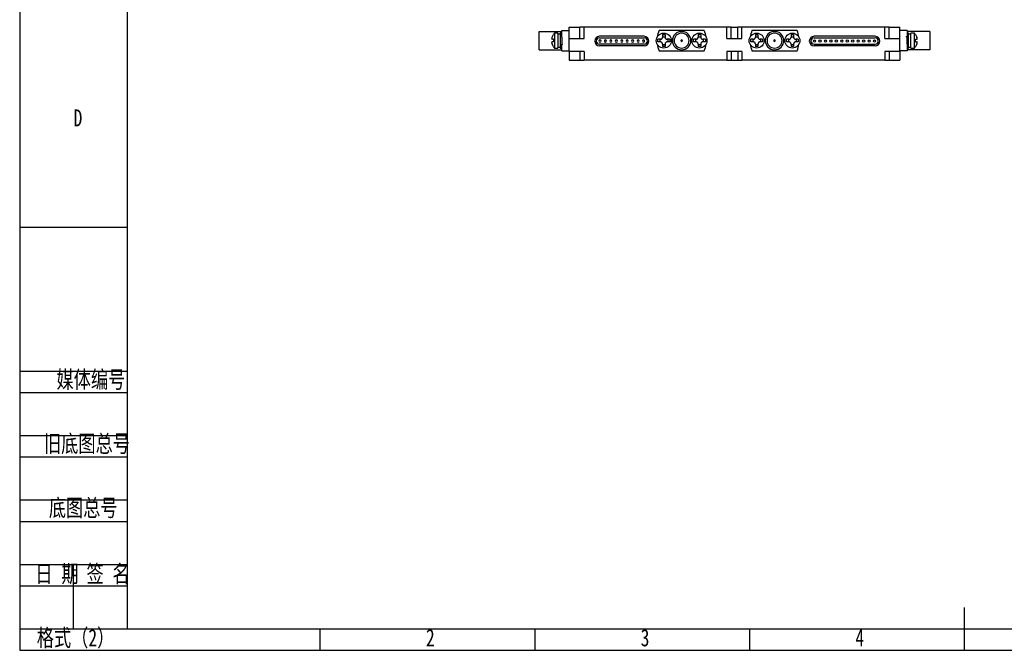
# Model space of a CAD drawing. Header units: millimetres. Extents: x 0 to 420, y 0 to 297.
# Tile 1 of 6: x 0 to 229, y 0 to 147. Entities that reach past the tile are written whole.
import ezdxf

# ---------------------------------------------------------------- set-up
doc = ezdxf.new("R2010")
doc.units = ezdxf.units.MM
for name, color, linetype in [('10', 7, 'Continuous'), ('5', 7, 'Continuous'), ('9', 7, 'Continuous'), ('图框文字', 7, 'Continuous')]:
    doc.layers.add(name, color=color, linetype=linetype)
doc.styles.add('SLDTEXTSTYLE0', font='hyswlongfangsong.ttf', dxfattribs={"bigfont": 'bigfont'})
doc.styles.add('SLDTEXTSTYLE1', font='hyswlongfangsong.ttf')

msp = doc.modelspace()

# ---------------------------------------------------------------- linework, layer by layer
at = {"color": 7, "linetype": 'Continuous', "lineweight": 25}
for p, q in [((127.944, 142.371), (127.944, 145.071)), ((127.944, 145.071), (130.444, 145.071)), ((130.444, 142.371), (130.444, 145.071)), ((131.444, 145.071), (130.444, 145.071)), ((131.444, 142.371), (131.444, 145.071)), ((164.694, 145.071), (131.444, 145.071)), ((164.694, 142.371), (164.694, 145.071)), ((165.694, 145.071), (164.694, 145.071)), ((165.694, 142.371), (165.694, 145.071)), ((165.694, 145.071), (167.194, 145.071)), ((167.194, 142.371), (167.194, 145.071)), ((168.194, 145.071), (167.194, 145.071)), ((201.444, 145.071), (168.194, 145.071)), ((168.194, 142.371), (168.194, 145.071)), ((201.444, 142.371), (201.444, 145.071)), ((202.444, 145.071), (201.444, 145.071)), ((202.444, 142.371), (202.444, 145.071)), ((202.444, 145.071), (204.944, 145.071)), ((204.944, 142.371), (204.944, 145.071)), ((120.944, 144.071), (126.244, 144.071)), ((120.944, 139.771), (120.944, 144.071)), ((123.983, 142.721), (124.306, 143.305)), ((124.306, 142.221), (123.983, 142.221)), ((125.344, 143.671), (124.544, 143.671)), ((124.544, 143.671), (124.544, 140.171)), ((125.344, 143.671), (125.344, 140.171)), ((125.894, 143.421), (125.344, 143.421)), ((126.244, 143.671), (125.894, 143.671)), ((125.894, 143.671), (125.894, 140.171)), ((126.244, 142.754), (126.244, 144.271)), ((126.244, 144.271), (127.944, 144.271)), ((126.244, 142.754), (126.244, 141.096)), ((127.944, 139.371), (127.944, 142.371)), ((127.944, 142.371), (131.444, 142.371)), ((134.078, 142.389), (134.054, 142.403)), ((145.409, 142.921), (134.999, 142.921)), ((134.999, 142.571), (145.409, 142.571)), ((149.194, 142.221), (148.61, 142.221)), ((159.392, 144.271), (148.896, 144.271)), ((149.094, 142.221), (149.094, 141.621)), ((149.694, 143.305), (149.694, 142.721)), ((149.694, 142.821), (150.294, 142.821)), ((150.294, 143.305), (150.294, 142.721)), ((151.377, 142.221), (150.794, 142.221)), ((150.894, 142.221), (150.894, 141.621)), ((157.494, 142.221), (156.91, 142.221)), ((157.394, 142.221), (157.394, 141.621)), ((157.994, 143.305), (157.994, 142.721)), ((157.994, 142.821), (158.594, 142.821)), ((158.594, 143.305), (158.594, 142.721)), ((159.677, 142.221), (159.094, 142.221)), ((159.194, 142.221), (159.194, 141.621)), ((164.694, 142.371), (168.194, 142.371)), ((170.824, 142.221), (170.24, 142.221)), ((181.022, 144.271), (170.526, 144.271)), ((170.724, 142.221), (170.724, 141.621)), ((171.324, 143.305), (171.324, 142.721)), ((171.324, 142.821), (171.924, 142.821)), ((171.924, 143.305), (171.924, 142.721)), ((173.007, 142.221), (172.424, 142.221)), ((172.524, 142.221), (172.524, 141.621)), ((179.124, 142.221), (178.54, 142.221)), ((179.024, 142.221), (179.024, 141.621)), ((179.624, 143.305), (179.624, 142.721)), ((179.624, 142.821), (180.224, 142.821)), ((180.224, 143.305), (180.224, 142.721)), ((181.307, 142.221), (180.724, 142.221)), ((180.824, 142.221), (180.824, 141.621)), ((199.194, 142.921), (184.974, 142.921)), ((184.974, 142.571), (199.194, 142.571)), ((201.444, 142.371), (204.944, 142.371)), ((206.644, 144.271), (204.944, 144.271)), ((204.944, 139.371), (204.944, 142.371)), ((206.644, 144.271), (206.644, 142.748)), ((211.944, 144.071), (206.644, 144.071)), ((206.994, 143.671), (206.644, 143.671)), ((206.644, 141.089), (206.644, 142.746)), ((206.994, 140.171), (206.994, 143.671)), ((207.544, 143.421), (206.994, 143.421)), ((208.344, 143.671), (207.544, 143.671)), ((207.544, 140.171), (207.544, 143.671)), ((208.344, 140.171), (208.344, 143.671)), ((208.582, 143.305), (208.583, 143.306)), ((208.582, 143.305), (208.904, 142.721)), ((208.582, 142.221), (208.904, 142.221)), ((211.944, 144.071), (211.944, 139.771)), ((124.306, 141.621), (123.983, 141.621)), ((124.306, 140.538), (123.983, 141.121)), ((124.306, 140.538), (124.305, 140.537)), ((124.544, 140.171), (125.344, 140.171)), ((125.344, 140.421), (125.894, 140.421)), ((125.894, 140.171), (126.244, 140.171)), ((126.244, 139.571), (126.244, 141.095)), ((145.409, 141.071), (134.999, 141.071)), ((145.409, 140.721), (134.999, 140.721)), ((149.194, 141.621), (148.61, 141.621)), ((149.694, 141.121), (149.694, 140.538)), ((149.694, 141.021), (150.294, 141.021)), ((150.294, 141.121), (150.294, 140.538)), ((151.377, 141.621), (150.794, 141.621)), ((157.494, 141.621), (156.91, 141.621)), ((157.994, 141.121), (157.994, 140.538)), ((157.994, 141.021), (158.594, 141.021)), ((158.594, 141.121), (158.594, 140.538)), ((159.677, 141.621), (159.094, 141.621)), ((170.824, 141.621), (170.24, 141.621)), ((171.324, 141.121), (171.324, 140.538)), ((171.324, 141.021), (171.924, 141.021)), ((171.924, 141.121), (171.924, 140.538)), ((173.007, 141.621), (172.424, 141.621)), ((179.124, 141.621), (178.54, 141.621)), ((179.624, 141.121), (179.624, 140.538)), ((179.624, 141.021), (180.224, 141.021)), ((180.224, 141.121), (180.224, 140.538)), ((181.307, 141.621), (180.724, 141.621)), ((184.974, 141.071), (199.194, 141.071)), ((199.194, 140.721), (184.974, 140.721)), ((206.644, 141.089), (206.644, 139.571)), ((206.644, 140.171), (206.994, 140.171)), ((206.994, 140.421), (207.544, 140.421)), ((207.544, 140.171), (208.344, 140.171)), ((208.582, 141.621), (208.904, 141.621)), ((208.904, 141.121), (208.582, 140.538)), ((120.944, 139.771), (126.244, 139.771)), ((126.244, 139.571), (127.944, 139.571)), ((131.444, 139.371), (127.944, 139.371)), ((127.944, 139.371), (127.944, 137.371)), ((130.444, 139.371), (130.444, 137.371)), ((131.444, 139.371), (131.444, 137.371)), ((148.896, 139.571), (159.392, 139.571)), ((168.194, 139.371), (164.694, 139.371)), ((164.694, 139.371), (164.694, 137.371)), ((165.694, 139.371), (165.694, 137.371)), ((167.194, 139.371), (167.194, 137.371)), ((168.194, 139.371), (168.194, 137.371)), ((170.526, 139.571), (181.022, 139.571)), ((204.944, 139.371), (201.444, 139.371)), ((201.444, 139.371), (201.444, 137.371)), ((202.444, 139.371), (202.444, 137.371)), ((206.644, 139.571), (204.944, 139.571)), ((204.944, 139.371), (204.944, 137.371)), ((211.944, 139.771), (206.644, 139.771)), ((127.944, 137.371), (130.444, 137.371)), ((130.444, 137.371), (131.444, 137.371)), ((164.694, 137.371), (131.444, 137.371)), ((164.694, 137.371), (165.694, 137.371)), ((165.694, 137.371), (167.194, 137.371)), ((167.194, 137.371), (168.194, 137.371)), ((201.444, 137.371), (168.194, 137.371)), ((201.444, 137.371), (202.444, 137.371)), ((202.444, 137.371), (204.944, 137.371))]:
    msp.add_line(p, q, dxfattribs=at)
for centre, radius in [((149.994, 141.921), 1.75), ((158.294, 141.921), 1.75), ((171.624, 141.921), 1.75), ((179.924, 141.921), 1.75), ((185.099, 141.821), 0.25), ((186.369, 141.821), 0.25), ((187.639, 141.821), 0.25), ((188.909, 141.821), 0.25), ((190.179, 141.821), 0.25), ((191.449, 141.821), 0.25), ((192.719, 141.821), 0.25), ((193.989, 141.821), 0.25), ((195.259, 141.821), 0.25), ((196.529, 141.821), 0.25), ((197.799, 141.821), 0.25), ((199.069, 141.821), 0.25)]:
    msp.add_circle(centre, radius, dxfattribs=at)
for centre, radius, start, end in [((128.87, 140.34), 5.46, 142.40156, 146.99019), ((134.999, 141.821), 1.1, 90.00001, 269.99999), ((134.999, 141.821), 0.75, 90, 180), ((145.409, 141.821), 1.1, 270, 90), ((145.409, 141.821), 0.75, 270, 90), ((154.144, 141.921), 5.75, 155.87708, 171.67825), ((154.144, 141.921), 2.15, 90, 270), ((154.144, 141.921), 1.75, 90, 270), ((154.144, 141.921), 2.15, 270, 90), ((154.144, 141.921), 1.75, 270, 90), ((154.144, 141.921), 5.75, 8.32175, 24.12292), ((175.774, 141.921), 5.75, 155.87708, 171.67825), ((175.774, 141.921), 2.15, 90, 270), ((175.774, 141.921), 1.75, 90, 270), ((175.774, 141.921), 2.15, 270, 90), ((175.774, 141.921), 1.75, 270, 90), ((175.774, 141.921), 5.75, 8.32175, 24.12292), ((184.974, 141.821), 1.1, 90, 270), ((184.974, 141.821), 0.75, 90, 270), ((199.194, 141.821), 1.1, 270, 90), ((199.194, 141.821), 0.75, 270, 90), ((204.018, 140.34), 5.46, 33.01641, 37.59844), ((128.87, 143.503), 5.46, 213.01641, 217.59844), ((134.999, 141.821), 0.75, 180, 270), ((135.124, 141.821), 0.25, 0, 180), ((135.124, 141.821), 0.25, 180, 0), ((136.394, 141.821), 0.25, 0, 180), ((136.394, 141.821), 0.25, 180, 0), ((137.664, 141.821), 0.25, 0, 180), ((137.664, 141.821), 0.25, 180, 0), ((138.934, 141.821), 0.25, 0, 180), ((138.934, 141.821), 0.25, 180, 0), ((140.204, 141.821), 0.25, 0, 180), ((140.204, 141.821), 0.25, 180, 0), ((141.474, 141.821), 0.25, 0, 180), ((141.474, 141.821), 0.25, 180, 0), ((142.744, 141.821), 0.25, 0, 180), ((142.744, 141.821), 0.25, 180, 0), ((144.014, 141.821), 0.25, 0, 180), ((144.014, 141.821), 0.25, 180, 0), ((145.284, 141.821), 0.25, 0, 180), ((145.284, 141.821), 0.25, 180, 0), ((154.144, 141.921), 5.75, 188.32175, 204.12292), ((154.144, 141.921), 0.19, 90, 270), ((154.144, 141.921), 0.19, 270, 90), ((154.144, 141.921), 5.75, 335.87708, 351.67825), ((175.774, 141.921), 5.75, 188.32175, 204.12292), ((175.774, 141.921), 0.19, 90, 270), ((175.774, 141.921), 0.19, 270, 90), ((175.774, 141.921), 5.75, 335.87708, 351.67825), ((204.018, 143.503), 5.46, 322.40156, 326.99019)]:
    msp.add_arc(centre, radius, start, end, dxfattribs=at)
for points, knots in [([(123.983, 142.721), (123.96, 142.668), (123.916, 142.569), (123.879, 142.431), (123.875, 142.325), (123.904, 142.254), (123.944, 142.225), (123.973, 142.222), (123.983, 142.221)], [0, 0, 0, 0, 0.2138622, 0.3936336, 0.574217, 0.736903, 0.9120015, 1, 1, 1, 1]), ([(124.306, 142.221), (124.296, 142.029), (124.285, 141.828), (124.305, 141.63), (124.306, 141.621)], [0, 0, 0, 0, 0.9587009, 1, 1, 1, 1]), ([(124.305, 143.306), (124.3, 143.309), (124.295, 143.311), (124.305, 143.306), (124.306, 143.305)], [0, 0, 0, 0, 0.9174531, 1, 1, 1, 1]), ([(127.944, 142.793), (127.936, 142.806), (127.914, 142.843), (127.893, 142.88), (127.879, 142.904)], [0, 0, 0, 0, 0.3523061, 1, 1, 1, 1]), ([(148.61, 141.621), (148.604, 141.814), (148.598, 142.014), (148.61, 142.213), (148.61, 142.221)], [0, 0, 0, 0, 0.9587009, 1, 1, 1, 1]), ([(149.194, 142.221), (149.247, 142.226), (149.346, 142.235), (149.485, 142.306), (149.59, 142.406), (149.661, 142.528), (149.69, 142.634), (149.693, 142.7), (149.694, 142.721)], [0, 0, 0, 0, 0.2138622, 0.3936336, 0.574217, 0.736903, 0.9120015, 1, 1, 1, 1]), ([(149.694, 143.305), (149.886, 143.311), (150.087, 143.317), (150.286, 143.306), (150.294, 143.305)], [0, 0, 0, 0, 0.9587009, 1, 1, 1, 1]), ([(150.294, 142.721), (150.299, 142.668), (150.307, 142.569), (150.378, 142.431), (150.478, 142.325), (150.6, 142.254), (150.707, 142.225), (150.772, 142.222), (150.794, 142.221)], [0, 0, 0, 0, 0.21386219, 0.39363364, 0.57421705, 0.73690298, 0.91200146, 1, 1, 1, 1]), ([(151.377, 142.221), (151.383, 142.029), (151.389, 141.828), (151.378, 141.63), (151.377, 141.621)], [0, 0, 0, 0, 0.9587009, 1, 1, 1, 1]), ([(156.91, 141.621), (156.904, 141.814), (156.898, 142.014), (156.91, 142.213), (156.91, 142.221)], [0, 0, 0, 0, 0.9587009, 1, 1, 1, 1]), ([(157.494, 142.221), (157.547, 142.226), (157.646, 142.235), (157.785, 142.306), (157.89, 142.406), (157.961, 142.528), (157.99, 142.634), (157.993, 142.7), (157.994, 142.721)], [0, 0, 0, 0, 0.2138622, 0.3936336, 0.574217, 0.736903, 0.9120015, 1, 1, 1, 1]), ([(157.994, 143.305), (158.186, 143.311), (158.387, 143.317), (158.586, 143.306), (158.594, 143.305)], [0, 0, 0, 0, 0.9587009, 1, 1, 1, 1]), ([(158.594, 142.721), (158.599, 142.668), (158.607, 142.569), (158.678, 142.431), (158.778, 142.325), (158.9, 142.254), (159.007, 142.225), (159.072, 142.222), (159.094, 142.221)], [0, 0, 0, 0, 0.2138622, 0.3936336, 0.574217, 0.736903, 0.9120015, 1, 1, 1, 1]), ([(159.677, 142.221), (159.683, 142.029), (159.689, 141.828), (159.678, 141.63), (159.677, 141.621)], [0, 0, 0, 0, 0.9587009, 1, 1, 1, 1]), ([(170.24, 141.621), (170.234, 141.814), (170.228, 142.014), (170.24, 142.213), (170.24, 142.221)], [0, 0, 0, 0, 0.9587009, 1, 1, 1, 1]), ([(170.824, 142.221), (170.877, 142.226), (170.976, 142.235), (171.115, 142.306), (171.22, 142.406), (171.291, 142.528), (171.32, 142.634), (171.323, 142.7), (171.324, 142.721)], [0, 0, 0, 0, 0.2138622, 0.3936336, 0.574217, 0.736903, 0.9120015, 1, 1, 1, 1]), ([(171.324, 143.305), (171.516, 143.311), (171.717, 143.317), (171.916, 143.306), (171.924, 143.305)], [0, 0, 0, 0, 0.9587009, 1, 1, 1, 1]), ([(171.924, 142.721), (171.929, 142.668), (171.937, 142.569), (172.008, 142.431), (172.108, 142.325), (172.23, 142.254), (172.337, 142.225), (172.402, 142.222), (172.424, 142.221)], [0, 0, 0, 0, 0.21386219, 0.39363364, 0.57421705, 0.73690298, 0.91200146, 1, 1, 1, 1]), ([(173.007, 142.221), (173.013, 142.029), (173.019, 141.828), (173.008, 141.63), (173.007, 141.621)], [0, 0, 0, 0, 0.9587009, 1, 1, 1, 1]), ([(178.54, 141.621), (178.534, 141.814), (178.528, 142.014), (178.54, 142.213), (178.54, 142.221)], [0, 0, 0, 0, 0.9587009, 1, 1, 1, 1]), ([(179.124, 142.221), (179.177, 142.226), (179.276, 142.235), (179.415, 142.306), (179.52, 142.406), (179.591, 142.528), (179.62, 142.634), (179.623, 142.7), (179.624, 142.721)], [0, 0, 0, 0, 0.2138622, 0.3936336, 0.574217, 0.736903, 0.9120015, 1, 1, 1, 1]), ([(179.624, 143.305), (179.816, 143.311), (180.017, 143.317), (180.216, 143.306), (180.224, 143.305)], [0, 0, 0, 0, 0.9587009, 1, 1, 1, 1]), ([(180.224, 142.721), (180.229, 142.668), (180.237, 142.569), (180.308, 142.431), (180.408, 142.325), (180.53, 142.254), (180.637, 142.225), (180.702, 142.222), (180.724, 142.221)], [0, 0, 0, 0, 0.2138622, 0.3936336, 0.574217, 0.736903, 0.9120015, 1, 1, 1, 1]), ([(181.307, 142.221), (181.313, 142.029), (181.319, 141.828), (181.308, 141.63), (181.307, 141.621)], [0, 0, 0, 0, 0.9587009, 1, 1, 1, 1]), ([(205.007, 142.742), (204.99, 142.771), (204.969, 142.807), (204.948, 142.843), (204.944, 142.851)], [0, 0, 0, 0, 0.7927777, 1, 1, 1, 1]), ([(206.594, 142.742), (206.578, 142.771), (206.544, 142.828), (206.511, 142.886), (206.494, 142.915)], [0, 0, 0, 0, 0.4994971, 1, 1, 1, 1]), ([(206.666, 142.749), (206.653, 142.749), (206.628, 142.749), (206.602, 142.749), (206.59, 142.749)], [0, 0, 0, 0, 0.5194638, 1, 1, 1, 1]), ([(208.582, 141.621), (208.592, 141.814), (208.602, 142.014), (208.582, 142.213), (208.582, 142.221)], [0, 0, 0, 0, 0.9587009, 1, 1, 1, 1]), ([(208.904, 142.221), (208.928, 142.226), (208.971, 142.235), (209.009, 142.306), (209.012, 142.406), (208.984, 142.528), (208.944, 142.634), (208.914, 142.7), (208.904, 142.721)], [0, 0, 0, 0, 0.2138622, 0.3936336, 0.574217, 0.736903, 0.9120015, 1, 1, 1, 1]), ([(123.983, 141.621), (123.96, 141.617), (123.916, 141.608), (123.879, 141.537), (123.875, 141.437), (123.904, 141.315), (123.944, 141.208), (123.973, 141.143), (123.983, 141.121)], [0, 0, 0, 0, 0.2138622, 0.3936336, 0.574217, 0.736903, 0.9120015, 1, 1, 1, 1]), ([(126.221, 141.093), (126.234, 141.093), (126.26, 141.093), (126.285, 141.093), (126.297, 141.093)], [0, 0, 0, 0, 0.5194638, 1, 1, 1, 1]), ([(126.293, 141.101), (126.31, 141.072), (126.343, 141.015), (126.377, 140.957), (126.393, 140.928)], [0, 0, 0, 0, 0.49949711, 1, 1, 1, 1]), ([(127.881, 141.101), (127.897, 141.072), (127.918, 141.036), (127.939, 141), (127.944, 140.992)], [0, 0, 0, 0, 0.7927777, 1, 1, 1, 1]), ([(149.694, 141.121), (149.689, 141.175), (149.68, 141.274), (149.609, 141.412), (149.509, 141.518), (149.388, 141.589), (149.281, 141.618), (149.216, 141.621), (149.194, 141.621)], [0, 0, 0, 0, 0.21386219, 0.39363364, 0.57421705, 0.73690298, 0.91200146, 1, 1, 1, 1]), ([(150.294, 140.538), (150.101, 140.532), (149.901, 140.526), (149.702, 140.537), (149.694, 140.538)], [0, 0, 0, 0, 0.9587009, 1, 1, 1, 1]), ([(150.794, 141.621), (150.74, 141.617), (150.641, 141.608), (150.503, 141.537), (150.397, 141.437), (150.327, 141.315), (150.297, 141.208), (150.295, 141.143), (150.294, 141.121)], [0, 0, 0, 0, 0.2138622, 0.3936336, 0.574217, 0.736903, 0.9120015, 1, 1, 1, 1]), ([(157.994, 141.121), (157.989, 141.175), (157.98, 141.274), (157.909, 141.412), (157.809, 141.518), (157.688, 141.589), (157.581, 141.618), (157.516, 141.621), (157.494, 141.621)], [0, 0, 0, 0, 0.2138622, 0.3936336, 0.574217, 0.736903, 0.9120015, 1, 1, 1, 1]), ([(158.594, 140.538), (158.401, 140.532), (158.201, 140.526), (158.002, 140.537), (157.994, 140.538)], [0, 0, 0, 0, 0.9587009, 1, 1, 1, 1]), ([(159.094, 141.621), (159.04, 141.617), (158.941, 141.608), (158.803, 141.537), (158.697, 141.437), (158.627, 141.315), (158.597, 141.208), (158.595, 141.143), (158.594, 141.121)], [0, 0, 0, 0, 0.2138622, 0.3936336, 0.574217, 0.736903, 0.9120015, 1, 1, 1, 1]), ([(171.324, 141.121), (171.319, 141.175), (171.31, 141.274), (171.239, 141.412), (171.139, 141.518), (171.018, 141.589), (170.911, 141.618), (170.846, 141.621), (170.824, 141.621)], [0, 0, 0, 0, 0.2138622, 0.3936336, 0.574217, 0.736903, 0.9120015, 1, 1, 1, 1]), ([(171.924, 140.538), (171.731, 140.532), (171.531, 140.526), (171.332, 140.537), (171.324, 140.538)], [0, 0, 0, 0, 0.9587009, 1, 1, 1, 1]), ([(172.424, 141.621), (172.37, 141.617), (172.271, 141.608), (172.133, 141.537), (172.027, 141.437), (171.957, 141.315), (171.927, 141.208), (171.925, 141.143), (171.924, 141.121)], [0, 0, 0, 0, 0.2138622, 0.3936336, 0.574217, 0.736903, 0.9120015, 1, 1, 1, 1]), ([(179.624, 141.121), (179.619, 141.175), (179.61, 141.274), (179.539, 141.412), (179.439, 141.518), (179.318, 141.589), (179.211, 141.618), (179.146, 141.621), (179.124, 141.621)], [0, 0, 0, 0, 0.21386219, 0.39363364, 0.57421705, 0.73690298, 0.91200146, 1, 1, 1, 1]), ([(180.224, 140.538), (180.031, 140.532), (179.831, 140.526), (179.632, 140.537), (179.624, 140.538)], [0, 0, 0, 0, 0.9587009, 1, 1, 1, 1]), ([(180.724, 141.621), (180.67, 141.617), (180.571, 141.608), (180.433, 141.537), (180.327, 141.437), (180.257, 141.315), (180.227, 141.208), (180.225, 141.143), (180.224, 141.121)], [0, 0, 0, 0, 0.2138622, 0.3936336, 0.574217, 0.736903, 0.9120015, 1, 1, 1, 1]), ([(204.944, 141.05), (204.951, 141.037), (204.973, 141), (204.995, 140.963), (205.009, 140.938)], [0, 0, 0, 0, 0.3523061, 1, 1, 1, 1]), ([(208.583, 140.537), (208.587, 140.534), (208.593, 140.531), (208.582, 140.537), (208.582, 140.538)], [0, 0, 0, 0, 0.9174531, 1, 1, 1, 1]), ([(208.904, 141.121), (208.928, 141.175), (208.971, 141.274), (209.009, 141.412), (209.012, 141.518), (208.984, 141.589), (208.944, 141.618), (208.914, 141.621), (208.904, 141.621)], [0, 0, 0, 0, 0.2138622, 0.3936336, 0.574217, 0.736903, 0.9120015, 1, 1, 1, 1])]:
    msp.add_open_spline(points, degree=3, knots=knots, dxfattribs=at)
at = {"layer": '10', "color": 7}
for p, q in [((0, 98.5), (25, 98.5)), ((0, 65), (25, 65)), ((0, 60), (25, 60)), ((0, 50), (25, 50)), ((0, 45), (25, 45)), ((0, 35), (25, 35)), ((0, 30), (25, 30)), ((0, 20), (25, 20)), ((0, 15), (25, 15))]:
    msp.add_line(p, q, dxfattribs=at)
at = {"layer": '5', "color": 7, "lineweight": 25}
for p, q in [((25, 292), (25, 5)), ((0, 5), (415, 5))]:
    msp.add_line(p, q, dxfattribs=at)
at = {"layer": '5', "lineweight": 25}
msp.add_line((220, 0), (220, 10), dxfattribs=at)
at = {"layer": '5'}
for p, q in [((70, 0), (70, 5)), ((120, 0), (120, 5)), ((170, 0), (170, 5))]:
    msp.add_line(p, q, dxfattribs=at)
at = {"layer": '9', "color": 7}
for p, q in [((0, 297), (0, 0)), ((0, 0), (420, 0))]:
    msp.add_line(p, q, dxfattribs=at)
at = {"layer": '图框文字'}
msp.add_line((12.5, 5), (12.5, 20), dxfattribs=at)

# ---------------------------------------------------------------- texts
at = {"layer": '10', "char_height": 4, "attachment_point": 2}
for s, insert, style in [('D', (13.562, 125.928), 'SLDTEXTSTYLE1'), ('格式（2）', (13.008, 4.928), 'SLDTEXTSTYLE0'), ('2', (95.622, 4.928), 'SLDTEXTSTYLE1'), ('3', (145.622, 4.928), 'SLDTEXTSTYLE1'), ('4', (195.622, 4.928), 'SLDTEXTSTYLE1')]:
    msp.add_mtext(s, dxfattribs=dict(at, insert=insert, style=style))
at = {"layer": '10', "color": 7, "char_height": 4, "style": 'SLDTEXTSTYLE0'}
for s, insert, attachment_point in [('媒体编号', (16.586, 65.039), 2), ('旧底图总号', (5.667, 50.106), 1), ('底图总号', (6.791, 35.178), 1), ('  日 期', (6.645, 19.817), 2), ('  签 名', (18.542, 19.817), 2)]:
    msp.add_mtext(s, dxfattribs=dict(at, insert=insert, attachment_point=attachment_point))

doc.saveas('drawing.dxf')
